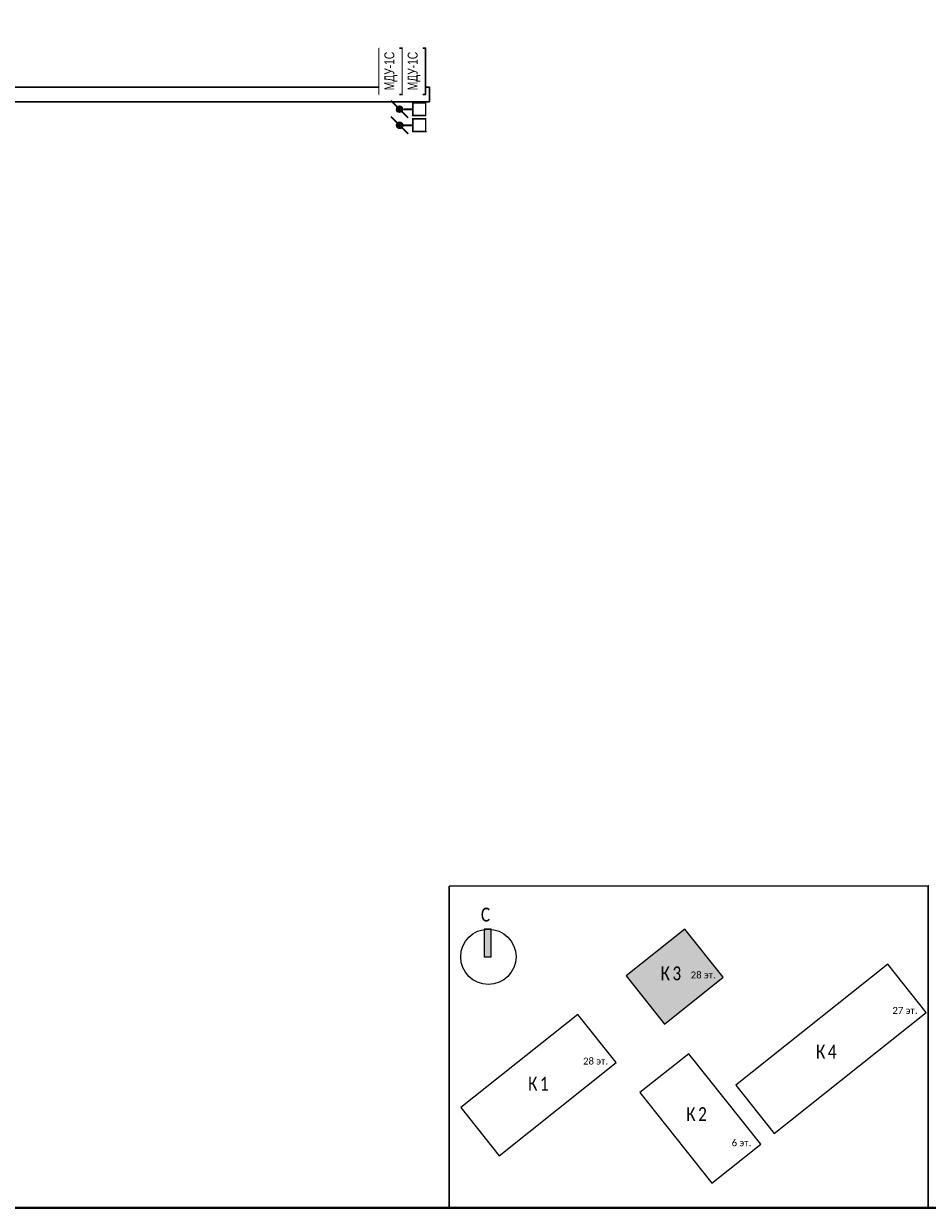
# Model space of a CAD drawing. Header units: millimetres. Extents: x -195178 to 1761886, y 140622 to 301105.
# Tile 67 of 131: x 595959 to 612292, y 224794 to 246211. Entities that reach past the tile are written whole.
import ezdxf

# ---------------------------------------------------------------- set-up
doc = ezdxf.new("R2010")
doc.units = ezdxf.units.MM
doc.set_wipeout_variables(frame=1)
doc.layers.get('Defpoints').update_dxf_attribs({"color": 252})
doc.layers.add('0_S_Grey_01', color=9, linetype='Continuous', lineweight=5, true_color=0x808080)
for name, color, linetype, lineweight in [('_АПС_Оборудование', 1, 'Continuous', 30), ('Рамка', 7, 'Continuous', 18), ('СС-011-ПОЖ-СИГНАЛИЗАЦИЯ', 1, 'Continuous', 30), ('Типовые аннотации', 252, 'Continuous', 5), ('УГО АПС и АПЗ$0$_АПС_Оборудование', 1, 'Continuous', 30)]:
    doc.layers.add(name, color=color, linetype=linetype, lineweight=lineweight)
doc.layers.add('АПС', color=5, linetype='Continuous')
doc.layers.add('формат', color=250, linetype='Continuous')
doc.styles.add('Arial', font='arial.ttf', dxfattribs={"width": 0.9, "height": 699.9999999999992})
doc.styles.add('Arial Narrow', font='ARIALN.TTF', dxfattribs={"width": 0.9, "height": 599.9999999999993})
doc.styles.add('Calibri Light_10', font='calibril.ttf', dxfattribs={"height": 1})
doc.styles.add('Calibri Light_9', font='isocpeur.ttf', dxfattribs={"width": 0.8, "height": 2})

# ---------------------------------------------------------------- blocks, each defined once
blk = doc.blocks.new('*U29')
at = {"lineweight": 40}
blk.add_lwpolyline([(-574, 5.000000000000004), (-4.999999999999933, 5.000000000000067), (-4.999999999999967, 415.0000000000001), (-574.0000000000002, 415.0000000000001)], close=True, dxfattribs=at)
at = {"style": 'Arial', "width": 0.9, "flags": 8}
blk.add_attdef('FORMAT', (-36.87188609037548, 1.257088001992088), '', height=2.8, dxfattribs=at)
blk = doc.blocks.new('0_AS_SLK8_BUG_2000 - 0_AS_SLK8_BUG_2000-4765957-Надземная часть_ Корпус 3_ План 1 этажа на отм_-1_640')
at = {"layer": 'Типовые аннотации'}
blk.add_hatch(color=256, dxfattribs=at).paths.add_polyline_path([(-64.89341031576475, 34.73339586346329), (-65.89341031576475, 34.73339586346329), (-65.89341031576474, 38.73339586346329), (-64.89341031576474, 38.73339586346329)])
at = {"layer": 'Типовые аннотации', "true_color": 0xc0c0c0}
blk.add_hatch(color=9, dxfattribs=at).paths.add_polyline_path([(-31.32252260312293, 31.77071233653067), (-39.81073791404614, 25.012554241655), (-45.35429616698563, 31.97523776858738), (-36.8660808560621, 38.73339586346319)])
at = {"layer": '0_S_Grey_01'}
for p, q in [((-36.8660808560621, 38.73339586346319), (-45.35429616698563, 31.97523776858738)), ((-31.32252260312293, 31.77071233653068), (-36.8660808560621, 38.73339586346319)), ((-7.517170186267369, 33.65954697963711), (-29.50047435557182, 16.15685182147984)), ((-1.973611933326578, 26.69686345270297), (-7.517170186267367, 33.65954697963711)), ((-45.35429616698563, 31.97523776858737), (-39.81073791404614, 25.012554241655)), ((-39.81073791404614, 25.012554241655), (-31.32252260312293, 31.77071233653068)), ((-52.35609507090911, 26.40053658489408), (-69.29341031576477, 12.91536332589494)), ((-46.8125368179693, 19.4378530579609), (-52.35609507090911, 26.40053658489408)), ((-23.95691610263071, 9.194168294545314), (-1.973611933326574, 26.69686345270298)), ((-36.33025549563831, 20.72135777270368), (-43.4102876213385, 15.08436876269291)), ((-25.91272608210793, 7.636989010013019), (-36.33025549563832, 20.72135777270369)), ((-63.7498520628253, 5.952679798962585), (-46.8125368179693, 19.4378530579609)), ((-29.50047435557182, 16.15685182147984), (-23.95691610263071, 9.194168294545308)), ((-43.4102876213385, 15.08436876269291), (-32.99275820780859, 2.000000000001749)), ((-69.29341031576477, 12.91536332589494), (-63.7498520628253, 5.952679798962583)), ((-32.9927582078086, 2.000000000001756), (-25.91272608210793, 7.63698901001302))]:
    blk.add_line(p, q, dxfattribs=at)
at = {"layer": 'Типовые аннотации'}
for p, q in [((-64.89341031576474, 38.73339586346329), (-65.89341031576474, 38.73339586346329)), ((-65.89341031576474, 38.73339586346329), (-65.89341031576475, 34.73339586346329)), ((-64.89341031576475, 34.73339586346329), (-64.89341031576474, 38.73339586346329)), ((-36.8660808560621, 38.73339586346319), (-45.35429616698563, 31.97523776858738)), ((-31.32252260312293, 31.77071233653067), (-36.8660808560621, 38.73339586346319)), ((-65.89341031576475, 34.73339586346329), (-64.89341031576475, 34.73339586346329)), ((-45.35429616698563, 31.97523776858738), (-39.81073791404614, 25.012554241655)), ((-39.81073791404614, 25.012554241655), (-31.32252260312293, 31.77071233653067))]:
    blk.add_line(p, q, dxfattribs=at)
blk.add_circle((-65.29341031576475, 34.73339586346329), 3.999999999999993, dxfattribs=at)
at = {"layer": 'Типовые аннотации', "attachment_point": 1}
for s, insert, char_height, width, style in [('\\fCalibri Light|b0|i0|c204|p34|;C', (-66.37824129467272, 41.84007573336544), 2, 2.0843875, 'Calibri Light_9'), ('\\fCalibri Light|b0|i0|c204|p34|;К', (-40.39984909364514, 33.33828071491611), 2, 2.0843875, 'Calibri Light_9'), ('\\fCalibri Light|b0|i0|c204|p34|;3', (-38.68005742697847, 33.33828071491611), 2, 1.92405, 'Calibri Light_9'), ('28 ', (-36.04619677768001, 32.60764187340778), 1, 2.32489375, 'Calibri Light_10'), ('эт', (-34.12796761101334, 32.60764187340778), 1, 1.603375, 'Calibri Light_10'), ('\\fCalibri Light|b0|i0|c204|p34|;.', (-32.80505094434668, 32.60764187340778), 1, 0.4810124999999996, 'Calibri Light_10')]:
    blk.add_mtext(s, dxfattribs=dict(at, insert=insert, char_height=char_height, width=width, style=style))
at = {"layer": 'Типовые аннотации', "color": 8, "true_color": 0x808080, "attachment_point": 1}
for s, insert, char_height, width, style in [('\\fCalibri Light|b0|i0|c204|p34|;К', (-40.39984909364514, 33.33828071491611), 2, 2.0843875, 'Calibri Light_9'), ('\\fCalibri Light|b0|i0|c204|p34|;3', (-38.68005742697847, 33.33828071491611), 2, 1.92405, 'Calibri Light_9'), ('28 ', (-36.04619677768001, 32.60764187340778), 1, 2.32489375, 'Calibri Light_10'), ('эт', (-34.12796761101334, 32.60764187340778), 1, 1.603375, 'Calibri Light_10'), ('\\fCalibri Light|b0|i0|c204|p34|;.', (-32.80505094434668, 32.60764187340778), 1, 0.4810124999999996, 'Calibri Light_10'), ('27 ', (-6.864468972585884, 27.4772806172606), 1, 2.32489375, 'Calibri Light_10'), ('эт', (-4.946239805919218, 27.4772806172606), 1, 1.603375, 'Calibri Light_10'), ('\\fCalibri Light|b0|i0|c204|p34|;.', (-3.623323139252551, 27.4772806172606), 1, 0.4810124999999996, 'Calibri Light_10'), ('\\fCalibri Light|b0|i0|c204|p34|;К', (-17.92569001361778, 22.00657472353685), 2, 2.0843875, 'Calibri Light_9'), ('\\fCalibri Light|b0|i0|c204|p34|;4', (-16.20589834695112, 22.00657472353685), 2, 1.92405, 'Calibri Light_9'), ('28 ', (-51.60674181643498, 20.15287817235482), 1, 2.32489375, 'Calibri Light_10'), ('эт', (-49.68851264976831, 20.15287817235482), 1, 1.603375, 'Calibri Light_10'), ('\\fCalibri Light|b0|i0|c204|p34|;.', (-48.36559598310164, 20.15287817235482), 1, 0.4810124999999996, 'Calibri Light_10'), ('\\fCalibri Light|b0|i0|c204|p34|;К', (-59.55569245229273, 17.38921328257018), 2, 2.0843875, 'Calibri Light_9'), ('\\fCalibri Light|b0|i0|c204|p34|;1', (-57.83590078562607, 17.38921328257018), 2, 1.92405, 'Calibri Light_9'), ('\\fCalibri Light|b0|i0|c204|p34|;К', (-36.69054182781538, 12.9809562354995), 2, 2.0843875, 'Calibri Light_9'), ('\\fCalibri Light|b0|i0|c204|p34|;2', (-34.97075016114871, 12.9809562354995), 2, 1.92405, 'Calibri Light_9'), ('6 ', (-30.11289359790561, 8.335616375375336), 1, 1.36286875, 'Calibri Light_10'), ('эт', (-28.98841443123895, 8.335616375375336), 1, 1.603375, 'Calibri Light_10'), ('\\fCalibri Light|b0|i0|c204|p34|;.', (-27.66549776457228, 8.335616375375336), 1, 0.4810125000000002, 'Calibri Light_10')]:
    blk.add_mtext(s, dxfattribs=dict(at, insert=insert, char_height=char_height, width=width, style=style))
blk = doc.blocks.new('озк_выт')
at = {"layer": 'УГО АПС и АПЗ$0$_АПС_Оборудование', "ltscale": 200}
h = blk.add_hatch(color=5, dxfattribs=at)
h.dxf.hatch_style = 1
h.paths.add_polyline_path([(468755.7996942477, -41333.44253183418, 1), (468644.9534155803, -41333.44253183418, 1)])
at = {"color": 5, "const_width": 29.5384607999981}
blk.add_lwpolyline([(468543.7022973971, -41176.81420088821), (468661.2244803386, -41294.21448768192)], dxfattribs=at)
at = {"layer": 'УГО АПС и АПЗ$0$_АПС_Оборудование', "color": 5, "lineweight": 35, "ltscale": 200}
blk.add_line((468631.0976478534, -41333.49133921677), (468458.1178991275, -41333.61320413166), dxfattribs=at)
at = {"layer": 'УГО АПС и АПЗ$0$_АПС_Оборудование', "color": 5, "const_width": 29.5384607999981}
blk.add_lwpolyline([(468227.4300205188, -41449.16036594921), (468458.199187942, -41448.9977880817), (468458.0366103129, -41218.22862030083), (468227.2674424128, -41218.39119828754)], close=True, dxfattribs=at)
blk.add_lwpolyline([(468739.6160637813, -41372.58311582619), (468857.1673104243, -41489.9543303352)], dxfattribs=at)
at = {"layer": 'УГО АПС и АПЗ$0$_АПС_Оборудование', "color": 5}
blk.add_circle((468700.3765546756, -41333.44253183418), 55.42313937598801, dxfattribs=at)
blk = doc.blocks.new('озк_пр')
at = {"layer": 'УГО АПС и АПЗ$0$_АПС_Оборудование', "ltscale": 200}
h = blk.add_hatch(color=1, dxfattribs=at)
h.dxf.hatch_style = 1
h.paths.add_polyline_path([(468761.0265192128, -41723.25699575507, 1), (468650.1802405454, -41723.25699575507, 1)])
at = {"color": 1, "const_width": 29.5384607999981}
blk.add_lwpolyline([(468548.9291223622, -41566.6286648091), (468666.4513053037, -41684.02895160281)], dxfattribs=at)
at = {"layer": 'УГО АПС и АПЗ$0$_АПС_Оборудование', "color": 1, "lineweight": 35, "ltscale": 200}
blk.add_line((468636.3244728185, -41723.30580313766), (468463.3447240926, -41723.42766805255), dxfattribs=at)
at = {"layer": 'УГО АПС и АПЗ$0$_АПС_Оборудование', "color": 1, "const_width": 29.5384607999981}
blk.add_lwpolyline([(468232.6568454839, -41838.9748298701), (468463.4260129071, -41838.81225200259), (468463.263435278, -41608.04308422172), (468232.4942673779, -41608.20566220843)], close=True, dxfattribs=at)
blk.add_lwpolyline([(468744.8428887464, -41762.39757974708), (468862.3941353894, -41879.76879425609)], dxfattribs=at)
at = {"layer": 'УГО АПС и АПЗ$0$_АПС_Оборудование', "color": 1}
blk.add_circle((468705.6033796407, -41723.25699575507), 55.42313937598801, dxfattribs=at)
blk = doc.blocks.new('_МДУ')
at = {"color": 1}
blk.add_wipeout([(-350, 174.99999999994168), (350, 174.99999999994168), (350, -175.00000000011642), (-350, -175.00000000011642)], dxfattribs=at)
at = {"layer": 'АПС', "color": 1, "lineweight": 30, "ltscale": 200}
blk.add_lwpolyline([(350, 174.9999999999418), (-350, 174.9999999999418), (-350, -175.0000000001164), (350, -175.0000000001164)], close=True, dxfattribs=at)
at = {"layer": 'АПС', "color": 0, "lineweight": 30, "ltscale": 200, "insert": (3.270161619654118, -0.1493033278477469), "char_height": 150, "width": 668.29352598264, "attachment_point": 5, "style": 'Arial Narrow', "bg_fill": 2}
blk.add_mtext('МДУ-1C', dxfattribs=at)

msp = doc.modelspace()

# ---------------------------------------------------------------- linework, layer by layer
at = {"layer": 'Defpoints', "color": 3, "lineweight": 30}
msp.add_lwpolyline([(603647.771429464, 230615.784122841), (612310.771429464, 230626.784122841), (612310.771429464, 224804.784122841), (603647.771429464, 224793.784122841)], close=True, dxfattribs=at)
at = {"layer": 'Рамка'}
msp.add_lwpolyline([(573910.771429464, 224804.784122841), (630810.771429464, 224804.784122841), (630810.771429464, 265804.784122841), (573910.771429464, 265804.784122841)], close=True, dxfattribs=at)
at = {"layer": 'СС-011-ПОЖ-СИГНАЛИЗАЦИЯ', "color": 1, "lineweight": 30}
msp.add_lwpolyline([(589737.8984168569, 245061.2226428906), (603292.4649807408, 245061.2226428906), (603292.4649807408, 244800.3124688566), (588570.2173253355, 244800.3124688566)], dxfattribs=at)

# ---------------------------------------------------------------- block references
at = {"layer": 'СС-011-ПОЖ-СИГНАЛИЗАЦИЯ', "lineweight": 30, "rotation": 180}
for name, p in [('озк_выт', (1071452.09950234, 203332.4023032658)), ('озк_пр', (1071457.488905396, 202651.8186716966))]:
    msp.add_blockref(name, p, dxfattribs=at)
at = {"layer": 'Типовые аннотации', "xscale": 125, "yscale": 125, "zscale": 125}
msp.add_blockref('0_AS_SLK8_BUG_2000 - 0_AS_SLK8_BUG_2000-4765957-Надземная часть_ Корпус 3_ План 1 этажа на отм_-1_640', (612520.2513951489, 224999.3601261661), dxfattribs=at)
at = {"layer": 'формат', "xscale": 100, "yscale": 100, "zscale": 100}
msp.add_blockref('*U29', (631310.771429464, 224304.784122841), dxfattribs=at)

# ---------------------------------------------------------------- next in the draw order: block references
at = {"layer": '_АПС_Оборудование', "color": 0, "lineweight": 30, "xscale": 1.2, "yscale": 1.2, "zscale": 1.2, "rotation": 90}
msp.add_blockref('_МДУ', (602594.6694818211, 245351.2631626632), dxfattribs=at)

# ---------------------------------------------------------------- next in the draw order: block references
msp.add_blockref('_МДУ', (603014.6694818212, 245351.2631626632), dxfattribs=at)

doc.saveas('drawing.dxf')
